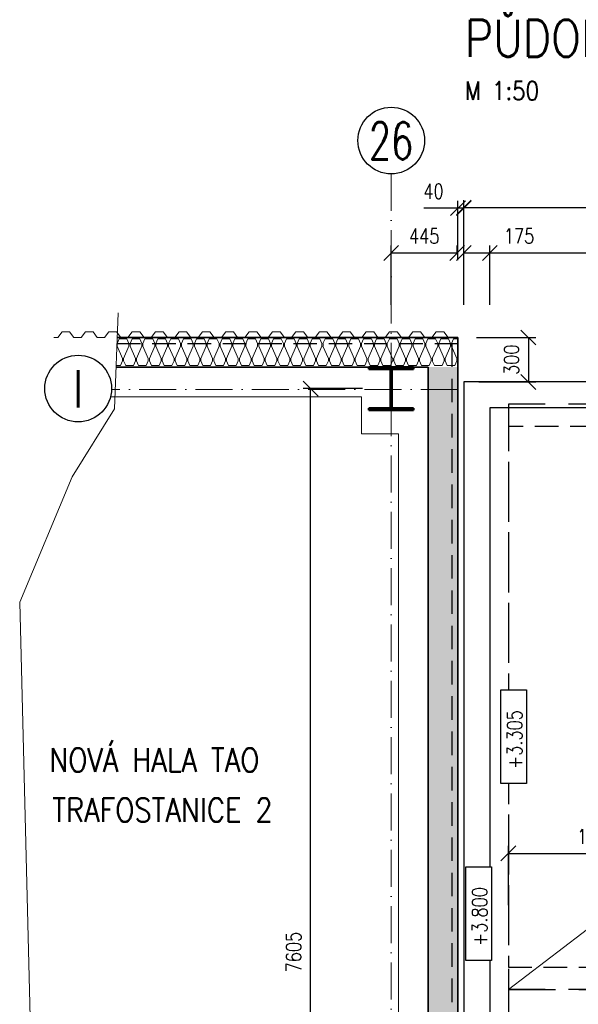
# Model space of a CAD drawing. Header units: millimetres. Extents: x -13560 to 57209, y -1473 to 35717.
# Tile 19 of 22: x 24067 to 27835, y 22680 to 29324. Entities that reach past the tile are written whole.
import ezdxf
from ezdxf.enums import TextEntityAlignment as Align

# ---------------------------------------------------------------- set-up
doc = ezdxf.new("R2010")
doc.units = ezdxf.units.MM
doc.header["$LTSCALE"] = 50
doc.set_wipeout_variables(frame=1)
doc.linetypes.add('A_CARA_15', pattern=[7.6, 5, -1.3, 0, -1.3])
doc.linetypes.add('HIDDEN', pattern=[9.525, 6.35, -3.175])
doc.layers.get('Defpoints').update_dxf_attribs({"color": 132})
for name, color, linetype, lineweight in [('CA_KOTY', 3, 'Continuous', 25), ('CA_LEHOPL', 93, 'Continuous', 35), ('CA_NEVHRA', 3, 'HIDDEN', 25), ('CA_OCEL', 5, 'Continuous', 18), ('CA_OSY', 5, 'A_CARA_15', 18), ('CA_POHHRA18', 8, 'Continuous', 18), ('CA_POHHRA25', 7, 'Continuous', 25), ('CA_REZY', 1, 'Continuous', 50), ('CA_SRAFY', 9, 'Continuous', 13), ('CA_TEXT5', 1, 'Continuous', 50)]:
    doc.layers.add(name, color=color, linetype=linetype, lineweight=lineweight)
doc.styles.add('ARIAL', font='arial.ttf')
doc.styles.add('KOT', font='ROMANS.SHX', dxfattribs={"width": 0.8})
doc.styles.add('ROMANS', font='romans.shx', dxfattribs={"width": 0.8})
doc.linetypes.add('Preruseni', pattern='A,60,[100,cadkon.shx,S=2.5,R=0,X=0,Y=0],-10', length=70)
doc.dimstyles.new('A-50_(2.5)', dxfattribs={"dimscale": 50, "dimtxt": 2, "dimasz": 2, "dimexe": 1, "dimexo": 2, "dimgap": 0, "dimtad": 0, "dimdec": 0, "dimrnd": 1, "dimtxsty": 'ROMANS', "dimblk1": 'OBLIQUE', "dimblk2": 'OBLIQUE', "dimsah": 1, "dimcen": 2, "dimclrd": 256, "dimclre": 256, "dimclrt": 256, "dimadec": 1, "dimazin": 2, "dimtfac": 0.714286, "dimtdec": 0, "dimtmove": 0, "dimatfit": 3, "dimldrblk": 'DOTSMALL', "dimfxl": 7, "dimfxlon": 1, "dimtvp": 1.142857, "dimtfill": 1, "dimtolj": 1, "dimlwd": -1, "dimlwe": -1, "dimarcsym": 0})

# ---------------------------------------------------------------- blocks, each defined once
blk = doc.blocks.new('_Oblique')
at = {"color": 0, "linetype": 'ByBlock', "lineweight": -2}
blk.add_line((-0.5, -0.5), (0.5, 0.5), dxfattribs=at)
blk = doc.blocks.new('*D65')
at = {"layer": 'CA_KOTY', "transparency": 16777216}
for p, q in [((27063, 27399.8), (27063, 27799.8)), ((27238, 27399.8), (27238, 27799.8)), ((27063, 27749.8), (27238, 27749.8)), ((27238, 27749.8), (27532.3, 27749.8))]:
    blk.add_line(p, q, dxfattribs=at)
at = {"layer": 'Defpoints', "color": 0, "transparency": 16777216}
for p in [(27238, 27749.8), (27063, 26879.6), (27238, 26704.6)]:
    blk.add_point(p, dxfattribs=at)
at = {"layer": 'CA_KOTY', "transparency": 16777216, "xscale": 100, "yscale": 100, "zscale": 100, "rotation": 180}
blk.add_blockref('_Oblique', (27063, 27749.8), dxfattribs=at)
at = {"layer": 'CA_KOTY', "transparency": 16777216, "xscale": 100, "yscale": 100, "zscale": 100}
blk.add_blockref('_Oblique', (27238, 27749.8), dxfattribs=at)
at = {"layer": 'CA_KOTY', "transparency": 16777216, "insert": (27435.2, 27864.1), "char_height": 100, "attachment_point": 5, "style": 'ROMANS', "bg_fill": 3, "box_fill_scale": 1.1, "bg_fill_color": 256, "bg_fill_true_color": 13158600, "bg_fill_transparency": 0}
blk.add_mtext('\\A1;175', dxfattribs=at)
blk = doc.blocks.new('_DotSmall')
at = {"color": 0, "linetype": 'ByBlock', "const_width": 0.5}
blk.add_lwpolyline([(-0.0625, 0, 1), (0.0625, 0, 1)], format="xyb", close=True, dxfattribs=at)
blk = doc.blocks.new('*D60')
at = {"layer": 'CA_KOTY', "transparency": 16777216}
for p, q in [((27238, 27399.8), (27238, 27799.8)), ((32763, 27399.8), (32763, 27799.8)), ((27238, 27749.8), (32763, 27749.8))]:
    blk.add_line(p, q, dxfattribs=at)
at = {"layer": 'Defpoints', "color": 0, "transparency": 16777216}
for p in [(32763, 27749.8), (32763, 26879.6), (27238, 26704.6)]:
    blk.add_point(p, dxfattribs=at)
at = {"layer": 'CA_KOTY', "transparency": 16777216, "xscale": 100, "yscale": 100, "zscale": 100, "rotation": 180}
blk.add_blockref('_Oblique', (27238, 27749.8), dxfattribs=at)
at = {"layer": 'CA_KOTY', "transparency": 16777216, "xscale": 100, "yscale": 100, "zscale": 100}
blk.add_blockref('_Oblique', (32763, 27749.8), dxfattribs=at)
at = {"layer": 'CA_KOTY', "transparency": 16777216, "insert": (30000.5, 27864.1), "char_height": 100, "attachment_point": 5, "style": 'ROMANS', "bg_fill": 3, "box_fill_scale": 1.1, "bg_fill_color": 256, "bg_fill_true_color": 13158600, "bg_fill_transparency": 0}
blk.add_mtext('\\A1;5525', dxfattribs=at)
blk = doc.blocks.new('*D66')
at = {"layer": 'CA_KOTY', "transparency": 16777216}
for p, q in [((27063, 27707), (27063, 28107)), ((32763, 27707), (32763, 28107)), ((27063, 28057), (32763, 28057))]:
    blk.add_line(p, q, dxfattribs=at)
at = {"layer": 'Defpoints', "color": 0, "transparency": 16777216}
for p in [(32763, 28057), (27063, 26879.6), (32763, 26879.6)]:
    blk.add_point(p, dxfattribs=at)
at = {"layer": 'CA_KOTY', "transparency": 16777216, "xscale": 100, "yscale": 100, "zscale": 100, "rotation": 180}
blk.add_blockref('_Oblique', (27063, 28057), dxfattribs=at)
at = {"layer": 'CA_KOTY', "transparency": 16777216, "xscale": 100, "yscale": 100, "zscale": 100}
blk.add_blockref('_Oblique', (32763, 28057), dxfattribs=at)
at = {"layer": 'CA_KOTY', "transparency": 16777216, "insert": (29913, 28171.3), "char_height": 100, "attachment_point": 5, "style": 'ROMANS', "bg_fill": 3, "box_fill_scale": 1.1, "bg_fill_color": 256, "bg_fill_true_color": 13158600, "bg_fill_transparency": 0}
blk.add_mtext('\\A1;5700', dxfattribs=at)
blk = doc.blocks.new('Sloup HE-A - HEA300-V22-PŮDORYS 1_NP')
at = {"layer": 'CA_OCEL'}
h = blk.add_hatch(dxfattribs=at)
h.set_pattern_fill('STEEL', color=256, style=0, pattern_type=2)
h.set_pattern_definition([(45, (0, 0), (-26.941, 26.941), []), (45, (0, 19.05), (-26.941, 26.941), [])])
h.paths.add_polyline_path([(-150, -145), (150, -145), (150, -131), (4.2, -131), (4.2, 131), (150, 131), (150, 145), (-150, 145), (-150, 131), (-4.3, 131), (-4.3, -131), (-150, -131)])
for p, q in [((-150, 131), (-150, 145)), ((-150, 145), (150, 145)), ((150, 145), (150, 131)), ((-4.3, 131), (-150, 131)), ((-4.3, -131), (-4.3, 131)), ((150, 131), (4.2, 131)), ((4.2, 131), (4.2, -131)), ((-150, -145), (-150, -131)), ((-150, -131), (-4.3, -131)), ((4.2, -131), (150, -131)), ((150, -131), (150, -145)), ((150, -145), (-150, -145))]:
    blk.add_line(p, q, dxfattribs=at)
at = {"layer": 'CA_REZY'}
for p, q in [((150, 145), (-150, 145)), ((-150, 145), (-150, 131)), ((150, 131), (150, 145)), ((-150, 131), (-4.3, 131)), ((-4.3, 131), (-4.3, -131)), ((4.2, -131), (4.2, 131)), ((4.2, 131), (150, 131)), ((-4.3, -131), (-150, -131)), ((-150, -131), (-150, -145)), ((150, -131), (4.2, -131)), ((150, -145), (150, -131)), ((-150, -145), (150, -145))]:
    blk.add_line(p, q, dxfattribs=at)
blk = doc.blocks.new('Opakovaný detail - 40-V104-PŮDORYS 1_NP')
at = {"layer": 'CA_SRAFY'}
for p, q in [((-2421.9, 250.1), (-2396.4, 250.1)), ((-2396.4, 250.1), (-2367.4, 211.1)), ((-2367.4, 211.1), (-2316.4, 211.1)), ((-2316.4, 211.1), (-2287.4, 250.1)), ((-2287.4, 250.1), (-2261.9, 250.1)), ((-2264.1, 250.1), (-2238.6, 250.1)), ((-2238.6, 250.1), (-2209.6, 211.1)), ((-2209.6, 211.1), (-2158.6, 211.1)), ((-2158.6, 211.1), (-2129.6, 250.1)), ((-2129.6, 250.1), (-2104.1, 250.1)), ((-2106.4, 250.1), (-2080.9, 250.1)), ((-2080.9, 250.1), (-2051.9, 211.1)), ((-2051.9, 211.1), (-2000.9, 211.1)), ((-2000.9, 211.1), (-1971.9, 250.1)), ((-1971.9, 250.1), (-1946.4, 250.1)), ((-1948.6, 250.1), (-1923.1, 250.1)), ((-1923.1, 250.1), (-1894.1, 211.1)), ((-1894.1, 211.1), (-1843.1, 211.1)), ((-1843.1, 211.1), (-1814.1, 250.1)), ((-1814.1, 250.1), (-1788.6, 250.1)), ((-1790.9, 250.1), (-1765.4, 250.1)), ((-1765.4, 250.1), (-1736.4, 211.1)), ((-1736.4, 211.1), (-1685.4, 211.1)), ((-1685.4, 211.1), (-1656.4, 250.1)), ((-1656.4, 250.1), (-1630.9, 250.1)), ((-1633.1, 250.1), (-1607.6, 250.1)), ((-1607.6, 250.1), (-1578.6, 211.1)), ((-1578.6, 211.1), (-1527.6, 211.1)), ((-1527.6, 211.1), (-1498.6, 250.1)), ((-1498.6, 250.1), (-1473.1, 250.1)), ((-1475.4, 250.1), (-1449.9, 250.1)), ((-1449.9, 250.1), (-1420.9, 211.1)), ((-1420.9, 211.1), (-1369.9, 211.1)), ((-1369.9, 211.1), (-1340.9, 250.1)), ((-1340.9, 250.1), (-1315.4, 250.1)), ((-1317.6, 250.1), (-1292.1, 250.1)), ((-1292.1, 250.1), (-1263.1, 211.1)), ((-1263.1, 211.1), (-1212.1, 211.1)), ((-1212.1, 211.1), (-1183.1, 250.1)), ((-1183.1, 250.1), (-1157.6, 250.1)), ((-1159.9, 250.1), (-1134.4, 250.1)), ((-1134.4, 250.1), (-1105.4, 211.1)), ((-1105.4, 211.1), (-1054.4, 211.1)), ((-1054.4, 211.1), (-1025.4, 250.1)), ((-1025.4, 250.1), (-999.9, 250.1)), ((-1002.1, 250.1), (-976.6, 250.1)), ((-976.6, 250.1), (-947.6, 211.1)), ((-947.6, 211.1), (-896.6, 211.1)), ((-896.6, 211.1), (-867.6, 250.1)), ((-867.6, 250.1), (-842.1, 250.1)), ((-844.4, 250.1), (-818.9, 250.1)), ((-818.9, 250.1), (-789.9, 211.1)), ((-789.9, 211.1), (-738.9, 211.1)), ((-738.9, 211.1), (-709.9, 250.1)), ((-709.9, 250.1), (-684.4, 250.1)), ((-686.6, 250.1), (-661.1, 250.1)), ((-661.1, 250.1), (-632.1, 211.1)), ((-632.1, 211.1), (-581.1, 211.1)), ((-581.1, 211.1), (-552.1, 250.1)), ((-552.1, 250.1), (-526.6, 250.1)), ((-528.9, 250.1), (-503.4, 250.1)), ((-503.4, 250.1), (-474.4, 211.1)), ((-474.4, 211.1), (-423.4, 211.1)), ((-423.4, 211.1), (-394.4, 250.1)), ((-394.4, 250.1), (-368.9, 250.1)), ((-371.1, 250.1), (-345.6, 250.1)), ((-345.6, 250.1), (-316.6, 211.1)), ((-316.6, 211.1), (-265.6, 211.1)), ((-265.6, 211.1), (-236.6, 250.1)), ((-236.6, 250.1), (-211.1, 250.1)), ((-213.4, 250.1), (-187.9, 250.1)), ((-187.9, 250.1), (-158.9, 211.1)), ((-158.9, 211.1), (-107.9, 211.1)), ((-107.9, 211.1), (-78.9, 250.1)), ((-78.9, 250.1), (-53.4, 250.1)), ((-55.6, 250.1), (-30.1, 250.1)), ((-30.1, 250.1), (-1.1, 211.1)), ((-1.1, 211.1), (49.9, 211.1)), ((49.9, 211.1), (78.9, 250.1)), ((78.9, 250.1), (104.4, 250.1)), ((102.1, 250.1), (127.6, 250.1)), ((127.6, 250.1), (156.6, 211.1)), ((156.6, 211.1), (207.6, 211.1)), ((207.6, 211.1), (236.6, 250.1)), ((236.6, 250.1), (262.1, 250.1))]:
    blk.add_line(p, q, dxfattribs=at)
blk = doc.blocks.new('*D62')
at = {"layer": 'CA_KOTY', "transparency": 16777216}
for p, q in [((26379.4, 26834.6), (25979.4, 26834.6)), ((26029.4, 19229.5), (26029.4, 26834.6)), ((26379.4, 19229.5), (25979.4, 19229.5))]:
    blk.add_line(p, q, dxfattribs=at)
at = {"layer": 'Defpoints', "color": 0, "transparency": 16777216}
for p in [(26029.4, 26834.6), (26568.8, 26834.6), (26563, 19229.5)]:
    blk.add_point(p, dxfattribs=at)
at = {"layer": 'CA_KOTY', "transparency": 16777216, "xscale": 100, "yscale": 100, "zscale": 100}
for p, rotation in [((26029.4, 26834.6), 90), ((26029.4, 19229.5), 270)]:
    blk.add_blockref('_Oblique', p, dxfattribs=dict(at, rotation=rotation))
at = {"layer": 'CA_KOTY', "transparency": 16777216, "insert": (25915.1, 23032), "char_height": 100, "width": 96.402, "attachment_point": 5, "rotation": 90, "style": 'ROMANS', "bg_fill": 3, "box_fill_scale": 1.1, "bg_fill_color": 256, "bg_fill_true_color": 13158600, "bg_fill_transparency": 0}
blk.add_mtext('\\A1;7605', dxfattribs=at)
blk = doc.blocks.new('*D68')
at = {"layer": 'CA_KOTY', "transparency": 16777216}
for p, q in [((27023, 28052), (26793.5, 28052)), ((27023, 27702), (27023, 28102)), ((27063, 28052), (27023, 28052)), ((27063, 27702), (27063, 28102))]:
    blk.add_line(p, q, dxfattribs=at)
at = {"layer": 'Defpoints', "color": 0, "transparency": 16777216}
for p in [(27023, 28052), (27023, 27179.5), (27063, 26879.6)]:
    blk.add_point(p, dxfattribs=at)
at = {"layer": 'CA_KOTY', "transparency": 16777216, "xscale": 100, "yscale": 100, "zscale": 100, "rotation": 180}
blk.add_blockref('_Oblique', (27023, 28052), dxfattribs=at)
at = {"layer": 'CA_KOTY', "transparency": 16777216, "xscale": 100, "yscale": 100, "zscale": 100}
blk.add_blockref('_Oblique', (27063, 28052), dxfattribs=at)
at = {"layer": 'CA_KOTY', "transparency": 16777216, "insert": (26858.3, 28166.3), "char_height": 100, "attachment_point": 5, "style": 'ROMANS', "bg_fill": 3, "box_fill_scale": 1.1, "bg_fill_color": 256, "bg_fill_true_color": 13158600, "bg_fill_transparency": 0}
blk.add_mtext('\\A1;40', dxfattribs=at)
blk = doc.blocks.new('*D61')
at = {"layer": 'CA_KOTY', "transparency": 16777216}
for p, q in [((26573, 27399.8), (26573, 27799.8)), ((27018, 27749.8), (27018, 27799.8)), ((26573, 27749.8), (27018, 27749.8))]:
    blk.add_line(p, q, dxfattribs=at)
at = {"layer": 'Defpoints', "color": 0, "transparency": 16777216}
for p in [(27018, 27749.8), (27018, 27749.8), (26573, 27218.5)]:
    blk.add_point(p, dxfattribs=at)
at = {"layer": 'CA_KOTY', "transparency": 16777216, "xscale": 100, "yscale": 100, "zscale": 100, "rotation": 180}
blk.add_blockref('_Oblique', (26573, 27749.8), dxfattribs=at)
at = {"layer": 'CA_KOTY', "transparency": 16777216, "xscale": 100, "yscale": 100, "zscale": 100}
blk.add_blockref('_Oblique', (27018, 27749.8), dxfattribs=at)
at = {"layer": 'CA_KOTY', "transparency": 16777216, "insert": (26795.5, 27864.1), "char_height": 100, "attachment_point": 5, "style": 'ROMANS', "bg_fill": 3, "box_fill_scale": 1.1, "bg_fill_color": 256, "bg_fill_true_color": 13158600, "bg_fill_transparency": 0}
blk.add_mtext('\\A1;445', dxfattribs=at)
blk = doc.blocks.new('*D69')
at = {"layer": 'CA_KOTY', "transparency": 16777216}
for p, q in [((27148.2, 27179.5), (27548.2, 27179.5)), ((27498.2, 27179.5), (27498.2, 26879.6)), ((27163, 26879.6), (27548.2, 26879.6))]:
    blk.add_line(p, q, dxfattribs=at)
at = {"layer": 'Defpoints', "color": 0, "transparency": 16777216}
for p in [(27023, 27179.5), (27063, 26879.6), (27498.2, 26879.6)]:
    blk.add_point(p, dxfattribs=at)
at = {"layer": 'CA_KOTY', "transparency": 16777216, "xscale": 100, "yscale": 100, "zscale": 100}
for p, rotation in [((27498.2, 27179.5), 90), ((27498.2, 26879.6), 270)]:
    blk.add_blockref('_Oblique', p, dxfattribs=dict(at, rotation=rotation))
at = {"layer": 'CA_KOTY', "transparency": 16777216, "insert": (27383.9, 27029.5), "char_height": 100, "attachment_point": 5, "rotation": 90, "style": 'ROMANS', "bg_fill": 3, "box_fill_scale": 1.1, "bg_fill_color": 256, "bg_fill_true_color": 13158600, "bg_fill_transparency": 0}
blk.add_mtext('\\A1;300', dxfattribs=at)
blk = doc.blocks.new('*D102')
at = {"layer": 'CA_KOTY', "transparency": 16777216}
for p, q in [((27363, 23348), (27363, 23748)), ((28563, 23348), (28563, 23748)), ((27363, 23698), (28563, 23698))]:
    blk.add_line(p, q, dxfattribs=at)
at = {"layer": 'Defpoints', "color": 0, "transparency": 16777216}
for p in [(28563, 23698), (27363, 22779.6), (28563, 22779.6)]:
    blk.add_point(p, dxfattribs=at)
at = {"layer": 'CA_KOTY', "transparency": 16777216, "xscale": 100, "yscale": 100, "zscale": 100, "rotation": 180}
blk.add_blockref('_Oblique', (27363, 23698), dxfattribs=at)
at = {"layer": 'CA_KOTY', "transparency": 16777216, "xscale": 100, "yscale": 100, "zscale": 100}
blk.add_blockref('_Oblique', (28563, 23698), dxfattribs=at)
at = {"layer": 'CA_KOTY', "transparency": 16777216, "insert": (27963, 23812.3), "char_height": 100, "attachment_point": 5, "style": 'ROMANS', "bg_fill": 3, "box_fill_scale": 1.1, "bg_fill_color": 256, "bg_fill_true_color": 13158600, "bg_fill_transparency": 0}
blk.add_mtext('\\A1;1200', dxfattribs=at)
blk = doc.blocks.new('vk')
blk.add_lwpolyline([(-595, 344), (669, 344), (669, 0), (-595, 0)], close=True)
blk.add_wipeout([(-595, 344), (669, 344), (669, 0), (-595, 0)])
blk.add_lwpolyline([(-595, 344), (669, 344), (669, 0), (-595, 0)], close=True)
at = {"style": 'ARIAL'}
blk.add_attdef('VÝŠKOVÁ_KOTA', text='', height=200, dxfattribs=at).set_placement((-2, 57), align=Align.CENTER)
blk = doc.blocks.new('POL1')
blk.add_circle((0.02, 4.3), 4.5)
at = {"layer": 'CA_TEXT5', "style": 'ROMANS', "width": 0.8}
blk.add_attdef('C', text='', height=5, dxfattribs=at).set_placement((0, 4.33), align=Align.MIDDLE_CENTER)

msp = doc.modelspace()

# ---------------------------------------------------------------- hatches: boundary and pattern name
at = {"layer": 'CA_SRAFY'}
h = msp.add_hatch(dxfattribs=at)
h.set_pattern_fill('FP_72', color=256, angle=336.422, style=0, pattern_type=2)
h.set_pattern_definition([(246.422, (19099.92, 27169.54), (-1e-05, -198.76895), [34.321, -18.106, 90.332, -18.106, -56.009]), (246.422, (19099.92, 27169.54), (-1e-05, -198.76895), [-160.865, 34.321, -21.688]), (293.578, (19151.97, 27169.54), (86.749, 0.0004), [34.321, -18.106, 90.332, -18.106, -56.009]), (293.578, (19151.97, 27169.54), (86.749, 0.0004), [-160.865, 34.321, -21.688]), (180, (19151.97, 27169.54), (-7e-13, -198.768), [52.049, -34.699]), (180, (19108.6, 26990.65), (-7e-13, -198.768), [52.049, -34.699]), (270, (19165.696, 27138.09), (86.75, -3e-13), [16.593, -182.175]), (270, (19122.32, 27038.7), (86.75, -3e-13), [16.593, -182.175]), (270, (19086.19, 27138.09), (86.75, -3e-13), [16.593, -182.175]), (270, (19042.81, 27038.7), (86.75, -3e-13), [16.593, -182.175])])
h.paths.add_polyline_path([(24724.6, 27179.5), (24717.5, 26979.5), (27017.3, 26979.5), (27017.3, 27089.4), (27017.3, 27179.5)])
h = msp.add_hatch(dxfattribs=at)
h.set_pattern_fill('FP_72', color=252, angle=246.422, style=0, pattern_type=2)
h.set_pattern_definition([(156.422, (27013.09, 34896.88), (-198.76895, 1e-05), [34.321, -18.106, 90.332, -18.106, -56.009]), (156.422, (27013.09, 34896.88), (-198.76895, 1e-05), [-160.865, 34.321, -21.688]), (203.578, (27013.09, 34844.83), (0.00037, -86.74897), [34.321, -18.106, 90.332, -18.106, -56.009]), (203.578, (27013.09, 34844.83), (0.00037, -86.74897), [-160.865, 34.321, -21.688]), (90, (27013.09, 34844.83), (-198.768, 7e-13), [52.049, -34.699]), (90, (26834.2, 34888.2), (-198.768, 7e-13), [52.049, -34.699]), (180, (26981.63, 34831.1), (-3e-13, -86.75), [16.593, -182.175]), (180, (26882.25, 34874.48), (-3e-13, -86.75), [16.593, -182.175]), (180, (26981.63, 34910.61), (-3e-13, -86.75), [16.593, -182.175]), (180, (26882.25, 34953.99), (-3e-13, -86.75), [16.593, -182.175])])
h.paths.add_polyline_path([(26823, 17774.1), (27023, 17688.2), (27023, 26979.5), (26823, 26979.5)])

# ---------------------------------------------------------------- linework, layer by layer
at = {"layer": 'CA_LEHOPL'}
for p, q in [((27023, 27179.5), (24724.6, 27179.5)), ((27023, 17688.2), (27023, 27179.5)), ((24717.5, 26979.5), (26823, 26979.5)), ((26823, 26979.5), (26823, 17774.1))]:
    msp.add_line(p, q, dxfattribs=at)
at = {"layer": 'CA_NEVHRA', "ltscale": 0.5}
for p, q in [((24723.1, 27139.5), (27023, 27139.5)), ((26983, 27139.5), (26983, 17705.4)), ((32463, 26579.6), (27363, 26579.6)), ((27363, 26579.6), (27363, 22929.6)), ((27363, 22929.6), (32463, 22929.6))]:
    msp.add_line(p, q, dxfattribs=at)
at = {"layer": 'CA_NEVHRA', "color": 8}
for points in [[(27363, 22779.6), (28563, 22779.6), (28563, 26729.6), (27363, 26729.6)], [(27363, 20079.6), (28563, 20079.6), (28563, 22779.6), (27363, 22779.6)]]:
    msp.add_lwpolyline(points, close=True, dxfattribs=at)
at = {"layer": 'CA_OSY'}
for p, q in [((26573.1, 28283.2), (26573.1, 17881.6)), ((27023, 26829.5), (24686.8, 26829.5))]:
    msp.add_line(p, q, dxfattribs=at)
at = {"layer": 'CA_POHHRA18'}
msp.add_lwpolyline([(24680.1, 26780.1), (26173, 26780.1), (26373.1, 26780.1), (26373.1, 26530.1), (26623.1, 26530.1), (26623.1, 17860.1)], dxfattribs=at)
at = {"layer": 'CA_POHHRA25'}
for p, q in [((32763, 26879.6), (27063, 26879.6)), ((27063, 26879.6), (27063, 19929.6)), ((27238, 26704.6), (27238, 20104.6)), ((32763, 26704.6), (27238, 26704.6))]:
    msp.add_line(p, q, dxfattribs=at)

# ---------------------------------------------------------------- block references
at = {"layer": 'CA_KOTY'}
ref = msp.add_blockref('POL1', (26572.1, 28293.4), dxfattribs=dict(at, xscale=50, yscale=50, zscale=50))
ref.add_attrib('C', '26', dxfattribs={"layer": '0', "color": 1, "height": 250, "style": 'KOT', "width": 0.7}).set_placement((26572.1, 28381.6), align=Align.CENTER)
ref = msp.add_blockref('POL1', (24460.8, 26619.8), dxfattribs=dict(at, xscale=50, yscale=50, zscale=50))
ref.add_attrib('C', 'I', dxfattribs={"layer": '0', "color": 1, "height": 250, "style": 'KOT', "width": 0.7}).set_placement((24460.8, 26708), align=Align.CENTER)
ref = msp.add_blockref('POL1', (24460.8, 26619.8), dxfattribs=dict(at, xscale=50, yscale=50, zscale=50))
ref.add_attrib('C', 'I', dxfattribs={"layer": '0', "color": 1, "height": 250, "style": 'KOT', "width": 0.7}).set_placement((24460.8, 26708), align=Align.CENTER)
at = {"layer": 'CA_OCEL'}
msp.add_blockref('Sloup HE-A - HEA300-V22-PŮDORYS 1_NP', (26573, 26834.5), dxfattribs=at)
at = {"layer": 'CA_SRAFY', "rotation": 180}
msp.add_blockref('Opakovaný detail - 40-V104-PŮDORYS 1_NP', (24560.7, 27429.6), dxfattribs=at)

# ---------------------------------------------------------------- texts
at = {"layer": 'CA_TEXT5', "insert": (27069.4, 29324.1), "char_height": 250, "width": 4.547473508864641e-12, "attachment_point": 1, "style": 'ROMANS'}
msp.add_mtext('\\pxql;{\\W0.85;PŮDORYS STŘECHY\\P\\H0.5x;\\C7;M 1:50}', dxfattribs=at)
at = {"layer": 'CA_TEXT5', "insert": (24287, 24071), "char_height": 200, "width": 4.547473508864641e-12, "attachment_point": 1, "style": 'ROMANS', "bg_fill": 3, "box_fill_scale": 1.05, "bg_fill_color": 256, "bg_fill_transparency": 0}
msp.add_mtext('\\A1;\\pxql;{\\H0.8x;\\W0.85;TRAFOSTANICE 2}', dxfattribs=at)

# ---------------------------------------------------------------- next in the draw order: block references
at = {"layer": 'CA_KOTY'}
ref = msp.add_blockref('vk', (27484.5, 24467.2), dxfattribs=dict(at, xscale=0.5, yscale=0.5, zscale=0.5, rotation=90))
ref.add_attrib('VÝŠKOVÁ_KOTA', '+3.305', dxfattribs={"height": 100, "rotation": 90, "style": 'ROMANS', "width": 0.8}).set_placement((27455.8, 24466.3), align=Align.CENTER)
ref = msp.add_blockref('vk', (27248.3, 23272.6), dxfattribs=dict(at, xscale=0.5, yscale=0.5, zscale=0.5, rotation=90))
ref.add_attrib('VÝŠKOVÁ_KOTA', '+3.800', dxfattribs={"height": 100, "rotation": 90, "style": 'ROMANS', "width": 0.8}).set_placement((27219.6, 23271.8), align=Align.CENTER)

# ---------------------------------------------------------------- next in the draw order: texts
at = {"layer": 'CA_TEXT5', "insert": (24267.5, 24408.5), "char_height": 200, "width": 4.547473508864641e-12, "attachment_point": 1, "style": 'ROMANS', "bg_fill": 3, "box_fill_scale": 1.05, "bg_fill_color": 256, "bg_fill_transparency": 0}
msp.add_mtext('\\A1;\\pxql;{\\H0.8x;\\W0.85;NOVÁ HALA TAO}', dxfattribs=at)

# ---------------------------------------------------------------- next in the draw order: linework, layer by layer
at = {"layer": 'CA_POHHRA18'}
msp.add_line((27363, 22779.6), (32543, 26729.6), dxfattribs=at)
at = {"layer": 'CA_SRAFY', "linetype": 'Preruseni', "ltscale": 0.1}
msp.add_lwpolyline([(27166.5, 17626.5), (24230.3, 18888.7), (24067.4, 25393.3), (24421.5, 26239.5), (24707.5, 26699), (24730.5, 27346.5)], dxfattribs=at)

# ---------------------------------------------------------------- next in the draw order: dimensions: what is measured, and where the dimension line sits
at = {"layer": 'CA_KOTY'}
for base, p1, p2, picture, middle in [((27238, 27749.8), (27063, 26879.6), (27238, 26704.6), '*D65', (27435.2, 27864.1)), ((28563, 23698), (27363, 22779.6), (28563, 22779.6), '*D102', (27963, 23812.3))]:
    dim = msp.add_linear_dim(base=base, p1=p1, p2=p2, dimstyle='A-50_(2.5)', dxfattribs=at)
    dim.commit()
    dim.dimension.update_dxf_attribs({"geometry": picture, "text_midpoint": middle})
dim = msp.add_linear_dim(base=(26029.4, 26834.6), p1=(26563, 19229.5), p2=(26568.8, 26834.6), angle=90, dimstyle='A-50_(2.5)', override={"dimtmove": 1}, dxfattribs=at)
dim.commit()
dim.dimension.update_dxf_attribs({"geometry": '*D62', "text_midpoint": (25915.1, 23032)})

# ---------------------------------------------------------------- next in the draw order: dimensions: what is measured, and where the dimension line sits
dim = msp.add_linear_dim(base=(32763, 27749.8), p1=(27238, 26704.6), p2=(32763, 26879.6), dimstyle='A-50_(2.5)', override={"dimtmove": 1}, dxfattribs=at)
dim.commit()
dim.dimension.update_dxf_attribs({"geometry": '*D60', "text_midpoint": (30000.5, 27864.1)})

# ---------------------------------------------------------------- next in the draw order: dimensions: what is measured, and where the dimension line sits
dim = msp.add_linear_dim(base=(32763, 28057), p1=(27063, 26879.6), p2=(32763, 26879.6), dimstyle='A-50_(2.5)', dxfattribs=at)
dim.commit()
dim.dimension.update_dxf_attribs({"geometry": '*D66', "text_midpoint": (29913, 28171.3)})

# ---------------------------------------------------------------- next in the draw order: dimensions: what is measured, and where the dimension line sits
dim = msp.add_linear_dim(base=(27023, 28052), p1=(27063, 26879.6), p2=(27023, 27179.5), dimstyle='A-50_(2.5)', dxfattribs=at)
dim.commit()
dim.dimension.update_dxf_attribs({"geometry": '*D68', "text_midpoint": (26858.3, 28166.3)})

# ---------------------------------------------------------------- next in the draw order: dimensions: what is measured, and where the dimension line sits
dim = msp.add_linear_dim(base=(27018, 27749.8), p1=(26573, 27218.5), p2=(27018, 27749.8), dimstyle='A-50_(2.5)', dxfattribs=at)
dim.commit()
dim.dimension.update_dxf_attribs({"geometry": '*D61', "text_midpoint": (26795.5, 27864.1)})

# ---------------------------------------------------------------- next in the draw order: dimensions: what is measured, and where the dimension line sits
dim = msp.add_linear_dim(base=(27498.2, 26879.6), p1=(27023, 27179.5), p2=(27063, 26879.6), angle=90, dimstyle='A-50_(2.5)', dxfattribs=at)
dim.commit()
dim.dimension.update_dxf_attribs({"geometry": '*D69', "text_midpoint": (27383.9, 27029.5)})

doc.saveas('drawing.dxf')
